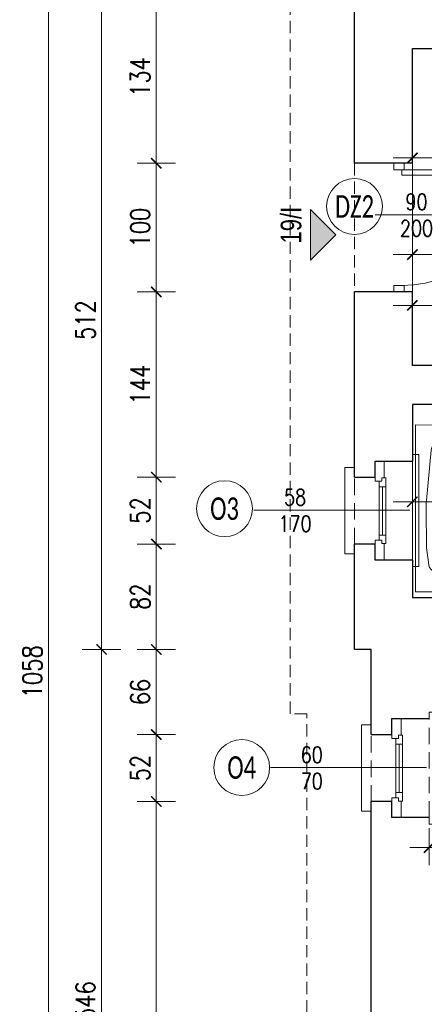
# Model space of a CAD drawing. Header units: millimetres. Extents: x 284606 to 569416, y -192995 to -95103.
# Tile 102 of 178: x 297319 to 297633, y -104639 to -103874. Entities that reach past the tile are written whole.
import ezdxf
from ezdxf.enums import TextEntityAlignment as Align

# ---------------------------------------------------------------- set-up
doc = ezdxf.new("R2010")
doc.units = ezdxf.units.MM
doc.linetypes.add('HIDDEN', pattern=[9.525, 6.35, -3.175])
doc.layers.get('0').update_dxf_attribs({"lineweight": 0})
for name, color, linetype, lineweight in [('!STR_Konstrukcja 0.20', 200, 'Continuous', 20), ('!STR_Konstrukcja 0.30', 64, 'Continuous', 30), ('!STR_Opisy 0.09', 8, 'Continuous', 9), ('!STR_Przerywana 0.09', 8, 'HIDDEN', 9), ('!STR_Stolarka drzwiowa', 30, 'Continuous', 15), ('!STR_Stolarka okienna', 72, 'Continuous', 15), ('!STR_Wymiarowanie', 254, 'Continuous', 9), ('EKO Opisy 0.09', 8, 'Continuous', 9)]:
    doc.layers.add(name, color=color, linetype=linetype, lineweight=lineweight)
doc.layers.add('!STR_Obrysy pomieszczeń', color=215, linetype='Continuous', lineweight=9, plot=False)
doc.layers.add('EKO Wyposażenie', color=7, linetype='Continuous', lineweight=5, true_color=0x919191)
doc.styles.add('AB_Arial', font='NirmalaS.ttf')
doc.styles.add('EKO 1-10', font='romans.shx', dxfattribs={"width": 0.8, "height": 15})
doc.styles.add('EKO 1-5', font='romans.shx', dxfattribs={"width": 0.8, "height": 10})
doc.styles.add('EKO CM 1-50', font='calibri.ttf', dxfattribs={"width": 0.8, "height": 12.5})
doc.dimstyles.new('EKO wymiar 1-10', dxfattribs={"dimtxt": 15, "dimasz": 8, "dimexe": 15, "dimexo": 15, "dimgap": 5, "dimtad": 1, "dimdec": 0, "dimtxsty": 'EKO 1-10', "dimblk": 'ARCHTICK', "dimcen": 10, "dimdle": 15, "dimclrd": 256, "dimclre": 256, "dimclrt": 256, "dimazin": 2, "dimtfac": 1, "dimtdec": 0, "dimtmove": 2, "dimatfit": 3, "dimldrblk": 'ARCHTICK', "dimfxl": 15, "dimfxlon": 1, "dimlwd": -1, "dimlwe": -1, "dimarcsym": 0})

# ---------------------------------------------------------------- blocks, each defined once
blk = doc.blocks.new('*U103')
for p, q in [((-2.1, 79.9), (-181.9, 70.3)), ((2.1, 0.1), (-2.1, 79.9)), ((-181.9, 70.3), (-177.6, -9.5)), ((-93, 63.6), (-84.3, 64)), ((-56.2, 65.3), (-84.3, 64)), ((-32.9, 64.4), (-46.3, 65.3)), ((-99.8, 62.8), (-153.9, 55)), ((-20.8, 38.9), (-21.6, 53.8)), ((-162.6, 44.4), (-161.9, 31.3)), ((-20.8, 38.9), (-20, 24)), ((-161.3, 18.3), (-161.9, 31.3)), ((-30.1, 12.3), (-43.4, 9.9)), ((-177.6, -9.5), (2.1, 0.1)), ((-96.9, 6.7), (-151.5, 8.7)), ((-89.9, 6.6), (-81.3, 7.2)), ((-53.2, 8.9), (-81.3, 7.2))]:
    blk.add_line(p, q)
blk.add_circle((-37.7, 39.1), 3.43)
for centre, radius, start, end in [((-51.1, 13.2), 52.3, 84.7852, 95.653), ((-32, 54.1), 10.3, 33.0348, 94.5485), ((-152.5, 44.9), 10.2, 98.2391, 183.0582), ((-91.3, 21.3), 42.4, 92.3418, 101.6861), ((-38.8, 51.6), 17.4, 6.9775, 27.6922), ((-37.4, 24.3), 17.4, 338.425, 359.139), ((-151.1, 18.9), 10.2, 183.0582, 267.8774), ((-30.4, 22.5), 10.3, 271.568, 333.0828), ((-92.7, 48.9), 42.4, 264.4303, 273.7747), ((-53.7, 61.2), 52.3, 270.4635, 281.3312)]:
    blk.add_arc(centre, radius, start, end)
blk = doc.blocks.new('*U326')
at = {"layer": '!STR_Opisy 0.09', "linetype": 'Continuous'}
blk.add_line((35.02, 43.44), (35.02, -20.79), dxfattribs=at)
at = {"layer": '!STR_Stolarka drzwiowa'}
for points in [[(0, 0), (0, 90), (4.38, 90), (4.38, 0)], [(-5, -6.2), (0, -6.2), (0, 1.8), (-5, 1.8)], [(90, -6.2), (95, -6.2), (95, 1.8), (90, 1.8)]]:
    blk.add_lwpolyline(points, close=True, dxfattribs=at)
blk.add_arc((0, 0), 90, 0, 90, dxfattribs=at)
at = {"layer": '!STR_Opisy 0.09', "linetype": 'Continuous', "style": 'EKO 1-10', "width": 0.8}
blk.add_attdef('SZER', text='', height=12.5, rotation=90, dxfattribs=at).set_placement((35.02, 11.32), align=Align.BOTTOM_CENTER)
at = {"layer": '!STR_Opisy 0.09', "ltscale": 0.7, "style": 'EKO 1-10', "width": 0.8}
blk.add_attdef('WYS', text='', height=12.5, rotation=90, dxfattribs=at).set_placement((45.54, 11.32), align=Align.MIDDLE_CENTER)
blk = doc.blocks.new('_ArchTick')
at = {"color": 0, "linetype": 'ByBlock', "const_width": 0.15}
blk.add_lwpolyline([(-0.5, -0.5), (0.5, 0.5)], dxfattribs=at)
blk = doc.blocks.new('*D697')
at = {"layer": '!STR_Wymiarowanie', "ltscale": 1.5, "transparency": 16777216}
for p, q in [((297623.89, -103966.62), (297623.89, -103996.62)), ((297755.89, -103996.62), (297755.89, -103966.62)), ((297608.89, -103981.62), (297770.89, -103981.62))]:
    blk.add_line(p, q, dxfattribs=at)
at = {"layer": 'Defpoints', "color": 0, "ltscale": 1.5, "transparency": 16777216}
for p in [(297623.89, -103896.69), (297755.89, -103981.62), (297755.89, -104013.69)]:
    blk.add_point(p, dxfattribs=at)
at = {"layer": '!STR_Wymiarowanie', "ltscale": 1.5, "transparency": 16777216, "xscale": 8, "yscale": 8, "zscale": 8, "rotation": 180}
blk.add_blockref('_ArchTick', (297623.89, -103981.62), dxfattribs=at)
at = {"layer": '!STR_Wymiarowanie', "ltscale": 1.5, "transparency": 16777216, "xscale": 8, "yscale": 8, "zscale": 8}
blk.add_blockref('_ArchTick', (297755.89, -103981.62), dxfattribs=at)
at = {"layer": '!STR_Wymiarowanie', "ltscale": 1.5, "transparency": 16777216, "insert": (297689.89, -103969.12), "char_height": 15, "attachment_point": 5, "style": 'EKO 1-10'}
blk.add_mtext('132', dxfattribs=at)
blk = doc.blocks.new('*D699')
at = {"layer": '!STR_Wymiarowanie', "ltscale": 1.5, "transparency": 16777216}
for p, q in [((297623.89, -104071.66), (297623.89, -104041.66)), ((298128.89, -104071.66), (298128.89, -104041.66)), ((297608.89, -104056.66), (298143.89, -104056.66))]:
    blk.add_line(p, q, dxfattribs=at)
at = {"layer": 'Defpoints', "color": 0, "ltscale": 1.5, "transparency": 16777216}
for p in [(298128.89, -104056.66), (297623.89, -104142.69), (298128.89, -104142.69)]:
    blk.add_point(p, dxfattribs=at)
at = {"layer": '!STR_Wymiarowanie', "ltscale": 1.5, "transparency": 16777216, "xscale": 8, "yscale": 8, "zscale": 8, "rotation": 180}
blk.add_blockref('_ArchTick', (297623.89, -104056.66), dxfattribs=at)
at = {"layer": '!STR_Wymiarowanie', "ltscale": 1.5, "transparency": 16777216, "xscale": 8, "yscale": 8, "zscale": 8}
blk.add_blockref('_ArchTick', (298128.89, -104056.66), dxfattribs=at)
at = {"layer": '!STR_Wymiarowanie', "ltscale": 1.5, "transparency": 16777216, "insert": (297876.39, -104044.16), "char_height": 15, "attachment_point": 5, "style": 'EKO 1-10'}
blk.add_mtext('505', dxfattribs=at)
blk = doc.blocks.new('*D701')
at = {"layer": '!STR_Wymiarowanie', "ltscale": 1.5, "transparency": 16777216}
for p, q in [((297623.89, -104111.08), (297623.89, -104081.08)), ((297786.89, -104111.08), (297786.89, -104081.08)), ((297801.89, -104096.08), (297608.89, -104096.08))]:
    blk.add_line(p, q, dxfattribs=at)
at = {"layer": 'Defpoints', "color": 0, "ltscale": 1.5, "transparency": 16777216}
for p in [(297623.89, -104096.08), (297623.89, -104142.69), (297786.89, -104142.69)]:
    blk.add_point(p, dxfattribs=at)
at = {"layer": '!STR_Wymiarowanie', "ltscale": 1.5, "transparency": 16777216, "xscale": 8, "yscale": 8, "zscale": 8, "rotation": 180}
blk.add_blockref('_ArchTick', (297623.89, -104096.08), dxfattribs=at)
at = {"layer": '!STR_Wymiarowanie', "ltscale": 1.5, "transparency": 16777216, "xscale": 8, "yscale": 8, "zscale": 8}
blk.add_blockref('_ArchTick', (297786.89, -104096.08), dxfattribs=at)
at = {"layer": '!STR_Wymiarowanie', "ltscale": 1.5, "transparency": 16777216, "insert": (297705.39, -104083.58), "char_height": 15, "attachment_point": 5, "style": 'EKO 1-10'}
blk.add_mtext('163', dxfattribs=at)
blk = doc.blocks.new('*D704')
at = {"layer": '!STR_Wymiarowanie', "ltscale": 1.5, "transparency": 16777216}
for p, q in [((297623.89, -104233.67), (297623.89, -104263.67)), ((297820.18, -104233.67), (297820.18, -104263.67)), ((297608.89, -104248.67), (297835.18, -104248.67))]:
    blk.add_line(p, q, dxfattribs=at)
at = {"layer": 'Defpoints', "color": 0, "ltscale": 1.5, "transparency": 16777216}
for p in [(297623.89, -104173), (297820.18, -104173), (297820.18, -104248.67)]:
    blk.add_point(p, dxfattribs=at)
at = {"layer": '!STR_Wymiarowanie', "ltscale": 1.5, "transparency": 16777216, "xscale": 8, "yscale": 8, "zscale": 8, "rotation": 180}
blk.add_blockref('_ArchTick', (297623.89, -104248.67), dxfattribs=at)
at = {"layer": '!STR_Wymiarowanie', "ltscale": 1.5, "transparency": 16777216, "xscale": 8, "yscale": 8, "zscale": 8}
blk.add_blockref('_ArchTick', (297820.18, -104248.67), dxfattribs=at)
at = {"layer": '!STR_Wymiarowanie', "ltscale": 1.5, "transparency": 16777216, "insert": (297722.04, -104236.17), "char_height": 15, "attachment_point": 5, "style": 'EKO 1-10'}
blk.add_mtext('196', dxfattribs=at)
blk = doc.blocks.new('*D706')
at = {"layer": '!STR_Wymiarowanie', "ltscale": 1.5, "transparency": 16777216}
for p, q in [((297636.89, -104531), (297636.89, -104502.2)), ((297981.89, -104530), (297981.89, -104502.2)), ((297621.89, -104517.2), (297996.89, -104517.2))]:
    blk.add_line(p, q, dxfattribs=at)
at = {"layer": 'Defpoints', "color": 0, "ltscale": 1.5, "transparency": 16777216}
for p in [(297981.89, -104517.2), (297636.89, -104546), (297981.89, -104545)]:
    blk.add_point(p, dxfattribs=at)
at = {"layer": '!STR_Wymiarowanie', "ltscale": 1.5, "transparency": 16777216, "xscale": 8, "yscale": 8, "zscale": 8, "rotation": 180}
blk.add_blockref('_ArchTick', (297636.89, -104517.2), dxfattribs=at)
at = {"layer": '!STR_Wymiarowanie', "ltscale": 1.5, "transparency": 16777216, "xscale": 8, "yscale": 8, "zscale": 8}
blk.add_blockref('_ArchTick', (297981.89, -104517.2), dxfattribs=at)
at = {"layer": '!STR_Wymiarowanie', "ltscale": 1.5, "transparency": 16777216, "insert": (297809.39, -104504.7), "char_height": 15, "attachment_point": 5, "style": 'EKO 1-10'}
blk.add_mtext('345', dxfattribs=at)
blk = doc.blocks.new('*D707')
at = {"layer": '!STR_Wymiarowanie', "ltscale": 1.5, "transparency": 16777216}
for p, q in [((297692.15, -104338), (297692.15, -104158)), ((297677.15, -104173), (297707.15, -104173)), ((297677.15, -104323), (297707.15, -104323))]:
    blk.add_line(p, q, dxfattribs=at)
at = {"layer": 'Defpoints', "color": 0, "ltscale": 1.5, "transparency": 16777216}
for p in [(297623.89, -104173), (297692.15, -104173), (297623.89, -104323)]:
    blk.add_point(p, dxfattribs=at)
at = {"layer": '!STR_Wymiarowanie', "ltscale": 1.5, "transparency": 16777216, "xscale": 8, "yscale": 8, "zscale": 8}
for p, rotation in [((297692.15, -104173), 90), ((297692.15, -104323), 270)]:
    blk.add_blockref('_ArchTick', p, dxfattribs=dict(at, rotation=rotation))
at = {"layer": '!STR_Wymiarowanie', "ltscale": 1.5, "transparency": 16777216, "insert": (297679.65, -104248), "char_height": 15, "attachment_point": 5, "rotation": 90, "style": 'EKO 1-10'}
blk.add_mtext('150', dxfattribs=at)
blk = doc.blocks.new('*U174')
at = {"layer": '!STR_Konstrukcja 0.20', "linetype": 'Continuous', "lineweight": 15}
for points in [[(8.12, 45.81), (0.62, 45.81), (0.62, 53.31), (67.62, 53.31), (67.62, 45.81), (60.12, 45.81)], [(-4.38, 0.81), (-9.38, 0.81), (-9.38, -4.19), (77.62, -4.19), (77.62, 0.81), (72.62, 0.81)]]:
    blk.add_lwpolyline(points, dxfattribs=at)
at = {"layer": '!STR_Konstrukcja 0.30', "ltscale": 2}
for points in [[(-4.38, 0.81), (-4.38, 29.68), (8.12, 29.68), (8.12, 45.81)], [(60.12, 45.81), (60.12, 29.68), (72.62, 29.68), (72.62, 0.81)]]:
    blk.add_lwpolyline(points, dxfattribs=at)
at = {"layer": '!STR_Przerywana 0.09', "ltscale": 2}
for points in [[(8.12, 45.81), (60.12, 45.81)], [(-4.38, 0.81), (72.62, 0.81)]]:
    blk.add_lwpolyline(points, dxfattribs=at)
at = {"layer": '!STR_Stolarka okienna', "ltscale": 0.3}
for points in [[(-4.38, 22.64), (-4.38, 29.68), (11.02, 29.68), (11.02, 24.55), (8.52, 24.55), (8.52, 22.64), (-4.38, 22.64)], [(59.55, 21.56), (59.55, 24.55), (57.05, 24.55), (57.05, 26.7), (11.02, 26.7), (11.02, 24.55), (8.52, 24.55), (8.52, 21.56), (59.55, 21.56)], [(15.12, 26.7), (15.12, 21.56)], [(52.62, 24.13), (15.12, 24.13)], [(52.62, 21.56), (52.62, 26.7)], [(72.62, 22.64), (72.62, 29.68), (57.05, 29.68), (57.05, 24.55), (59.55, 24.55), (59.55, 22.64), (72.62, 22.64)]]:
    blk.add_lwpolyline(points, dxfattribs=at)
blk = doc.blocks.new('*U351')
at = {"layer": '!STR_Opisy 0.09', "linetype": 'Continuous'}
blk.add_line((0, -153.49), (0, -32.16), dxfattribs=at)
at = {"layer": '!STR_Opisy 0.09', "linetype": 'Continuous', "style": 'EKO 1-5', "width": 0.8}
blk.add_attdef('HP=', (19.04, -6.76), '', height=12.5, rotation=180, dxfattribs=at)
blk.add_attdef('SZER', text='', height=12.5, rotation=270, dxfattribs=at).set_placement((0, -121.38), align=Align.BOTTOM_CENTER)
at = {"layer": '!STR_Opisy 0.09', "ltscale": 0.7, "style": 'EKO 1-5', "width": 0.8}
blk.add_attdef('WYS', text='', height=12.5, rotation=270, dxfattribs=at).set_placement((-10.53, -121.38), align=Align.MIDDLE_CENTER)
blk = doc.blocks.new('*D728')
at = {"layer": '!STR_Wymiarowanie', "ltscale": 1.5, "transparency": 16777216}
for p, q in [((297424.81, -103836.69), (297424.81, -104000.69)), ((297439.81, -103851.69), (297409.81, -103851.69)), ((297439.81, -103985.69), (297409.81, -103985.69))]:
    blk.add_line(p, q, dxfattribs=at)
at = {"layer": 'Defpoints', "color": 0, "ltscale": 1.5, "transparency": 16777216}
for p in [(297578.89, -103851.69), (297424.81, -103985.69), (297578.89, -103985.69)]:
    blk.add_point(p, dxfattribs=at)
at = {"layer": '!STR_Wymiarowanie', "ltscale": 1.5, "transparency": 16777216, "xscale": 8, "yscale": 8, "zscale": 8}
for p, rotation in [((297424.81, -103851.69), 90), ((297424.81, -103985.69), 270)]:
    blk.add_blockref('_ArchTick', p, dxfattribs=dict(at, rotation=rotation))
at = {"layer": '!STR_Wymiarowanie', "ltscale": 1.5, "transparency": 16777216, "insert": (297412.31, -103918.69), "char_height": 15, "attachment_point": 5, "rotation": 90, "style": 'EKO 1-10'}
blk.add_mtext('134', dxfattribs=at)
blk = doc.blocks.new('*D729')
at = {"layer": '!STR_Wymiarowanie', "ltscale": 1.5, "transparency": 16777216}
for p, q in [((297424.81, -103970.69), (297424.81, -104100.69)), ((297439.81, -103985.69), (297409.81, -103985.69)), ((297439.81, -104085.69), (297409.81, -104085.69))]:
    blk.add_line(p, q, dxfattribs=at)
at = {"layer": 'Defpoints', "color": 0, "ltscale": 1.5, "transparency": 16777216}
for p in [(297578.89, -103985.69), (297424.81, -104085.69), (297578.89, -104085.69)]:
    blk.add_point(p, dxfattribs=at)
at = {"layer": '!STR_Wymiarowanie', "ltscale": 1.5, "transparency": 16777216, "xscale": 8, "yscale": 8, "zscale": 8}
for p, rotation in [((297424.81, -103985.69), 90), ((297424.81, -104085.69), 270)]:
    blk.add_blockref('_ArchTick', p, dxfattribs=dict(at, rotation=rotation))
at = {"layer": '!STR_Wymiarowanie', "ltscale": 1.5, "transparency": 16777216, "insert": (297412.31, -104035.69), "char_height": 15, "attachment_point": 5, "rotation": 90, "style": 'EKO 1-10'}
blk.add_mtext('100', dxfattribs=at)
blk = doc.blocks.new('*D730')
at = {"layer": '!STR_Wymiarowanie', "ltscale": 1.5, "transparency": 16777216}
for p, q in [((297424.81, -104070.69), (297424.81, -104244.5)), ((297439.81, -104085.69), (297409.81, -104085.69)), ((297439.81, -104229.5), (297409.81, -104229.5))]:
    blk.add_line(p, q, dxfattribs=at)
at = {"layer": 'Defpoints', "color": 0, "ltscale": 1.5, "transparency": 16777216}
for p in [(297578.89, -104085.69), (297424.81, -104229.5), (297578.89, -104229.5)]:
    blk.add_point(p, dxfattribs=at)
at = {"layer": '!STR_Wymiarowanie', "ltscale": 1.5, "transparency": 16777216, "xscale": 8, "yscale": 8, "zscale": 8}
for p, rotation in [((297424.81, -104085.69), 90), ((297424.81, -104229.5), 270)]:
    blk.add_blockref('_ArchTick', p, dxfattribs=dict(at, rotation=rotation))
at = {"layer": '!STR_Wymiarowanie', "ltscale": 1.5, "transparency": 16777216, "insert": (297412.31, -104157.6), "char_height": 15, "attachment_point": 5, "rotation": 90, "style": 'EKO 1-10'}
blk.add_mtext('144', dxfattribs=at)
blk = doc.blocks.new('*D731')
at = {"layer": '!STR_Wymiarowanie', "ltscale": 1.5, "transparency": 16777216}
for p, q in [((297424.81, -104214.5), (297424.81, -104296.5)), ((297439.81, -104229.5), (297409.81, -104229.5)), ((297439.81, -104281.5), (297409.81, -104281.5))]:
    blk.add_line(p, q, dxfattribs=at)
at = {"layer": 'Defpoints', "color": 0, "ltscale": 1.5, "transparency": 16777216}
for p in [(297578.89, -104229.5), (297424.81, -104281.5), (297578.89, -104281.5)]:
    blk.add_point(p, dxfattribs=at)
at = {"layer": '!STR_Wymiarowanie', "ltscale": 1.5, "transparency": 16777216, "xscale": 8, "yscale": 8, "zscale": 8}
for p, rotation in [((297424.81, -104229.5), 90), ((297424.81, -104281.5), 270)]:
    blk.add_blockref('_ArchTick', p, dxfattribs=dict(at, rotation=rotation))
at = {"layer": '!STR_Wymiarowanie', "ltscale": 1.5, "transparency": 16777216, "insert": (297412.31, -104255.5), "char_height": 15, "attachment_point": 5, "rotation": 90, "style": 'EKO 1-10'}
blk.add_mtext('52', dxfattribs=at)
blk = doc.blocks.new('*D732')
at = {"layer": '!STR_Wymiarowanie', "ltscale": 1.5, "transparency": 16777216}
for p, q in [((297424.81, -104266.5), (297424.81, -104378.34)), ((297439.81, -104281.5), (297409.81, -104281.5)), ((297439.81, -104363.34), (297409.81, -104363.34))]:
    blk.add_line(p, q, dxfattribs=at)
at = {"layer": 'Defpoints', "color": 0, "ltscale": 1.5, "transparency": 16777216}
for p in [(297578.89, -104281.5), (297424.81, -104363.34), (297578.89, -104363.34)]:
    blk.add_point(p, dxfattribs=at)
at = {"layer": '!STR_Wymiarowanie', "ltscale": 1.5, "transparency": 16777216, "xscale": 8, "yscale": 8, "zscale": 8}
for p, rotation in [((297424.81, -104281.5), 90), ((297424.81, -104363.34), 270)]:
    blk.add_blockref('_ArchTick', p, dxfattribs=dict(at, rotation=rotation))
at = {"layer": '!STR_Wymiarowanie', "ltscale": 1.5, "transparency": 16777216, "insert": (297412.31, -104322.42), "char_height": 15, "attachment_point": 5, "rotation": 90, "style": 'EKO 1-10'}
blk.add_mtext('82', dxfattribs=at)
blk = doc.blocks.new('*D733')
at = {"layer": '!STR_Wymiarowanie', "ltscale": 1.5, "transparency": 16777216}
for p, q in [((297424.81, -104348.34), (297424.81, -104444.5)), ((297439.81, -104363.34), (297409.81, -104363.34)), ((297439.81, -104429.5), (297409.81, -104429.5))]:
    blk.add_line(p, q, dxfattribs=at)
at = {"layer": 'Defpoints', "color": 0, "ltscale": 1.5, "transparency": 16777216}
for p in [(297578.89, -104363.34), (297424.81, -104429.5), (297599.96, -104429.5)]:
    blk.add_point(p, dxfattribs=at)
at = {"layer": '!STR_Wymiarowanie', "ltscale": 1.5, "transparency": 16777216, "xscale": 8, "yscale": 8, "zscale": 8}
for p, rotation in [((297424.81, -104363.34), 90), ((297424.81, -104429.5), 270)]:
    blk.add_blockref('_ArchTick', p, dxfattribs=dict(at, rotation=rotation))
at = {"layer": '!STR_Wymiarowanie', "ltscale": 1.5, "transparency": 16777216, "insert": (297412.31, -104396.42), "char_height": 15, "attachment_point": 5, "rotation": 90, "style": 'EKO 1-10'}
blk.add_mtext('66', dxfattribs=at)
blk = doc.blocks.new('*D734')
at = {"layer": '!STR_Wymiarowanie', "ltscale": 1.5, "transparency": 16777216}
for p, q in [((297424.81, -104414.5), (297424.81, -104496.5)), ((297439.81, -104429.5), (297409.81, -104429.5)), ((297439.81, -104481.5), (297409.81, -104481.5))]:
    blk.add_line(p, q, dxfattribs=at)
at = {"layer": 'Defpoints', "color": 0, "ltscale": 1.5, "transparency": 16777216}
for p in [(297599.96, -104429.5), (297424.81, -104481.5), (297599.96, -104481.5)]:
    blk.add_point(p, dxfattribs=at)
at = {"layer": '!STR_Wymiarowanie', "ltscale": 1.5, "transparency": 16777216, "xscale": 8, "yscale": 8, "zscale": 8}
for p, rotation in [((297424.81, -104429.5), 90), ((297424.81, -104481.5), 270)]:
    blk.add_blockref('_ArchTick', p, dxfattribs=dict(at, rotation=rotation))
at = {"layer": '!STR_Wymiarowanie', "ltscale": 1.5, "transparency": 16777216, "insert": (297412.31, -104455.5), "char_height": 15, "attachment_point": 5, "rotation": 90, "style": 'EKO 1-10'}
blk.add_mtext('52', dxfattribs=at)
blk = doc.blocks.new('*D735')
at = {"layer": '!STR_Wymiarowanie', "ltscale": 1.5, "transparency": 16777216}
for p, q in [((297424.81, -104466.5), (297424.81, -104924.69)), ((297439.81, -104481.5), (297409.81, -104481.5)), ((297439.81, -104909.69), (297409.81, -104909.69))]:
    blk.add_line(p, q, dxfattribs=at)
at = {"layer": 'Defpoints', "color": 0, "ltscale": 1.5, "transparency": 16777216}
for p in [(297599.96, -104481.5), (297424.81, -104909.69), (297591.89, -104909.69)]:
    blk.add_point(p, dxfattribs=at)
at = {"layer": '!STR_Wymiarowanie', "ltscale": 1.5, "transparency": 16777216, "xscale": 8, "yscale": 8, "zscale": 8}
for p, rotation in [((297424.81, -104481.5), 90), ((297424.81, -104909.69), 270)]:
    blk.add_blockref('_ArchTick', p, dxfattribs=dict(at, rotation=rotation))
at = {"layer": '!STR_Wymiarowanie', "ltscale": 1.5, "transparency": 16777216, "insert": (297412.31, -104695.59), "char_height": 15, "attachment_point": 5, "rotation": 90, "style": 'EKO 1-10'}
blk.add_mtext('428', dxfattribs=at)
blk = doc.blocks.new('*D736')
at = {"layer": '!STR_Wymiarowanie', "ltscale": 1.5, "transparency": 16777216}
for p, q in [((297382.23, -104378.34), (297382.23, -103836.69)), ((297397.23, -103851.69), (297367.23, -103851.69)), ((297397.23, -104363.34), (297367.23, -104363.34))]:
    blk.add_line(p, q, dxfattribs=at)
at = {"layer": 'Defpoints', "color": 0, "ltscale": 1.5, "transparency": 16777216}
for p in [(297382.23, -103851.69), (297578.89, -103851.69), (297578.89, -104363.34)]:
    blk.add_point(p, dxfattribs=at)
at = {"layer": '!STR_Wymiarowanie', "ltscale": 1.5, "transparency": 16777216, "xscale": 8, "yscale": 8, "zscale": 8}
for p, rotation in [((297382.23, -103851.69), 90), ((297382.23, -104363.34), 270)]:
    blk.add_blockref('_ArchTick', p, dxfattribs=dict(at, rotation=rotation))
at = {"layer": '!STR_Wymiarowanie', "ltscale": 1.5, "transparency": 16777216, "insert": (297369.73, -104107.52), "char_height": 15, "attachment_point": 5, "rotation": 90, "style": 'EKO 1-10'}
blk.add_mtext('512', dxfattribs=at)
blk = doc.blocks.new('*D737')
at = {"layer": '!STR_Wymiarowanie', "ltscale": 1.5, "transparency": 16777216}
for p, q in [((297382.23, -104348.34), (297382.23, -104924.69)), ((297397.23, -104363.34), (297367.23, -104363.34)), ((297397.23, -104909.69), (297367.23, -104909.69))]:
    blk.add_line(p, q, dxfattribs=at)
at = {"layer": 'Defpoints', "color": 0, "ltscale": 1.5, "transparency": 16777216}
for p in [(297591.89, -104363.34), (297382.23, -104909.69), (297591.89, -104909.69)]:
    blk.add_point(p, dxfattribs=at)
at = {"layer": '!STR_Wymiarowanie', "ltscale": 1.5, "transparency": 16777216, "xscale": 8, "yscale": 8, "zscale": 8}
for p, rotation in [((297382.23, -104363.34), 90), ((297382.23, -104909.69), 270)]:
    blk.add_blockref('_ArchTick', p, dxfattribs=dict(at, rotation=rotation))
at = {"layer": '!STR_Wymiarowanie', "ltscale": 1.5, "transparency": 16777216, "insert": (297369.73, -104636.52), "char_height": 15, "attachment_point": 5, "rotation": 90, "style": 'EKO 1-10'}
blk.add_mtext('546', dxfattribs=at)
blk = doc.blocks.new('*D738')
at = {"layer": '!STR_Wymiarowanie', "ltscale": 1.5, "transparency": 16777216}
for p, q in [((297340.92, -104924.69), (297340.92, -103836.69)), ((297355.92, -103851.69), (297325.92, -103851.69)), ((297355.92, -104909.69), (297325.92, -104909.69))]:
    blk.add_line(p, q, dxfattribs=at)
at = {"layer": 'Defpoints', "color": 0, "ltscale": 1.5, "transparency": 16777216}
for p in [(297340.92, -103851.69), (297578.89, -103851.69), (297591.89, -104909.69)]:
    blk.add_point(p, dxfattribs=at)
at = {"layer": '!STR_Wymiarowanie', "ltscale": 1.5, "transparency": 16777216, "xscale": 8, "yscale": 8, "zscale": 8}
for p, rotation in [((297340.92, -103851.69), 90), ((297340.92, -104909.69), 270)]:
    blk.add_blockref('_ArchTick', p, dxfattribs=dict(at, rotation=rotation))
at = {"layer": '!STR_Wymiarowanie', "ltscale": 1.5, "transparency": 16777216, "insert": (297328.42, -104380.69), "char_height": 15, "attachment_point": 5, "rotation": 90, "style": 'EKO 1-10'}
blk.add_mtext('1058', dxfattribs=at)
blk = doc.blocks.new('KÓLKO')
at = {"layer": '!STR_Opisy 0.09'}
blk.add_circle((0, -15.51), 15.51, dxfattribs=at)
at = {"layer": '!STR_Opisy 0.09', "style": 'EKO 1-10', "width": 0.8}
blk.add_attdef('NR', text='', height=15, dxfattribs=at).set_placement((0, -15.51), align=Align.MIDDLE_CENTER)
blk = doc.blocks.new('NR MIESZ')
h = blk.add_hatch(color=256)
h.dxf.hatch_style = 1
h.paths.add_polyline_path([(-24.54, -24.54), (0, 0), (24.54, -24.54)])
blk.add_lwpolyline([(-24.54, -24.54), (0, 0), (24.54, -24.54), (-24.54, -24.54)])
at = {"ltscale": 1.5, "style": 'AB_Arial', "width": 0.8}
for p in [(-33.22, -50.58), (-33.22, -83)]:
    blk.add_attdef('NR_POM.', p, '', height=20, rotation=0, dxfattribs=at)

msp = doc.modelspace()

# ---------------------------------------------------------------- linework, layer by layer
at = {"layer": '!STR_Konstrukcja 0.30', "ltscale": 1.5}
for points in [[(297578.89, -103985.69), (297578.89, -103851.69)], [(297623.89, -103985.69), (297623.89, -103896.69), (298128.89, -103896.69), (298128.89, -104142.69), (298088.89, -104142.69)], [(297623.89, -103985.69), (297578.89, -103985.69)], [(297623.89, -104085.69), (297578.89, -104085.69)], [(297578.89, -104229.5), (297578.89, -104085.69)], [(297988.89, -104142.69), (297623.89, -104142.69), (297623.89, -104085.69)], [(297820.18, -104173), (297623.89, -104173), (297623.89, -104217)], [(297591.89, -104429.5), (297591.89, -104363.34), (297578.89, -104363.34), (297578.89, -104281.5)], [(297623.89, -104294), (297623.89, -104323), (297805.89, -104323), (297806.06, -104321.42)], [(297750.36, -104909.69), (297591.89, -104909.69), (297591.89, -104481.5)]]:
    msp.add_lwpolyline(points, dxfattribs=at)
at = {"layer": '!STR_Obrysy pomieszczeń', "ltscale": 0.3}
for points in [[(297623.89, -103896.69), (297755.89, -103896.58), (297755.89, -104013.69), (297954.89, -104013.69), (297954.89, -103896.69), (298128.89, -103896.69), (298128.89, -104142.69), (297623.89, -104142.69)], [(297623.89, -104173), (297820.18, -104173), (297818.55, -104241.87), (297805.88, -104323), (297623.89, -104323)]]:
    msp.add_lwpolyline(points, close=True, dxfattribs=at)
at = {"layer": '!STR_Przerywana 0.09', "ltscale": 1.5}
for p, q in [((297578.89, -103985.69), (297578.89, -104085.69)), ((297623.89, -103985.69), (297623.89, -104085.69))]:
    msp.add_line(p, q, dxfattribs=at)
msp.add_lwpolyline([(297528.89, -103801.69), (298053.45, -103801.69), (298053.45, -103704.69), (299055.89, -103704.69), (299055.89, -103717.7), (299534.23, -103717.78), (299534.23, -104959.69), (299109.03, -104959.69), (299109.03, -104978.69), (298431.9, -104978.69), (298431.9, -104965.69), (297966.64, -104965.69), (297966.64, -104959.69), (297541.89, -104959.69), (297541.89, -104413.34), (297528.89, -104413.34)], close=True, dxfattribs=at)

# ---------------------------------------------------------------- block references
at = {"layer": '!STR_Konstrukcja 0.30', "ltscale": 1.5, "rotation": 89.99999999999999}
for p in [(297624.7, -104289.62), (297637.7, -104489.62)]:
    msp.add_blockref('*U174', p, dxfattribs=at)
at = {"layer": '!STR_Konstrukcja 0.30', "ltscale": 1.5}
ref = msp.add_blockref('*U351', (297654.04, -104255.17), dxfattribs=dict(at, xscale=-1, rotation=270))
ref.add_attrib('SZER', '58', dxfattribs={"layer": '!STR_Opisy 0.09', "linetype": 'Continuous', "height": 12.5, "rotation": 360, "style": 'EKO 1-5', "width": 0.8}).set_placement((297532.66, -104255.17), align=Align.BOTTOM_CENTER)
ref.add_attrib('WYS', '170', dxfattribs={"layer": '!STR_Opisy 0.09', "ltscale": 0.7, "height": 12.5, "rotation": 360, "style": 'EKO 1-5', "width": 0.8}).set_placement((297532.66, -104265.7), align=Align.MIDDLE_CENTER)
ref = msp.add_blockref('*U351', (297667.04, -104455.17), dxfattribs=dict(at, xscale=-1, rotation=270))
ref.add_attrib('SZER', '60', dxfattribs={"layer": '!STR_Opisy 0.09', "linetype": 'Continuous', "height": 12.5, "rotation": 360, "style": 'EKO 1-5', "width": 0.8}).set_placement((297545.66, -104455.17), align=Align.BOTTOM_CENTER)
ref.add_attrib('WYS', '70', dxfattribs={"layer": '!STR_Opisy 0.09', "ltscale": 0.7, "height": 12.5, "rotation": 360, "style": 'EKO 1-5', "width": 0.8}).set_placement((297545.66, -104465.7), align=Align.MIDDLE_CENTER)
ref.add_attrib('HP=', 'hp=141', (297660.28, -104436.12), dxfattribs={"layer": '!STR_Opisy 0.09', "linetype": 'Continuous', "height": 12.5, "rotation": 90, "style": 'EKO 1-5', "width": 0.8})
at = {"layer": '!STR_Opisy 0.09'}
ref = msp.add_blockref('NR MIESZ', (297564.39, -104041.37), dxfattribs=dict(at, xscale=-0.8, yscale=0.8, zscale=0.8, rotation=270))
ref.add_attrib('NR_POM.', '19/I', (297537.53, -104048.05), dxfattribs={"layer": '0', "ltscale": 1.5, "height": 16, "rotation": 90, "style": 'AB_Arial', "width": 0.8})
at = {"layer": '!STR_Stolarka drzwiowa', "ltscale": 0.3, "rotation": 270}
msp.add_blockref('*U326', (297615.76, -103990.69), dxfattribs=at).add_auto_attribs({'WYS': '200', 'SZER': '90'})
at = {"layer": 'EKO Opisy 0.09'}
ref = msp.add_blockref('KÓLKO', (297578.89, -103997.54), dxfattribs=dict(at, xscale=1.4, yscale=1.4, zscale=1.4))
ref.add_attrib('NR', 'DZ2', dxfattribs={"height": 17.5, "style": 'EKO CM 1-50', "width": 0.7}).set_placement((297578.89, -104019.25), align=Align.MIDDLE_CENTER)
ref = msp.add_blockref('KÓLKO', (297477.84, -104232.29), dxfattribs=dict(at, xscale=1.4, yscale=1.4, zscale=1.4))
ref.add_attrib('NR', 'O3', dxfattribs={"height": 17.5, "style": 'EKO CM 1-50', "width": 0.7}).set_placement((297477.84, -104254), align=Align.MIDDLE_CENTER)
ref = msp.add_blockref('KÓLKO', (297491.2, -104433.39), dxfattribs=dict(at, xscale=1.4, yscale=1.4, zscale=1.4))
ref.add_attrib('NR', 'O4', dxfattribs={"height": 17.5, "style": 'EKO CM 1-50', "width": 0.7}).set_placement((297491.2, -104455.1), align=Align.MIDDLE_CENTER)
at = {"layer": 'EKO Wyposażenie', "xscale": -0.7200000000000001, "yscale": 0.7200000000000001, "zscale": 0.7200000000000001, "rotation": 93.05822903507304}
msp.add_blockref('*U103', (297683.89, -104317.1), dxfattribs=at)

# ---------------------------------------------------------------- dimensions: what is measured, and where the dimension line sits
at = {"layer": '!STR_Wymiarowanie', "ltscale": 1.5}
for base, p1, p2, picture, middle in [((297340.92, -103851.69), (297591.89, -104909.69), (297578.89, -103851.69), '*D738', (297328.42, -104380.69)), ((297382.23, -103851.69), (297578.89, -104363.34), (297578.89, -103851.69), '*D736', (297369.73, -104107.52)), ((297424.81, -103985.69), (297578.89, -103851.69), (297578.89, -103985.69), '*D728', (297412.31, -103918.69)), ((297424.81, -104085.69), (297578.89, -103985.69), (297578.89, -104085.69), '*D729', (297412.31, -104035.69)), ((297424.81, -104229.5), (297578.89, -104085.69), (297578.89, -104229.5), '*D730', (297412.31, -104157.6)), ((297692.15, -104173), (297623.89, -104323), (297623.89, -104173), '*D707', (297679.65, -104248)), ((297424.81, -104281.5), (297578.89, -104229.5), (297578.89, -104281.5), '*D731', (297412.31, -104255.5)), ((297424.81, -104363.34), (297578.89, -104281.5), (297578.89, -104363.34), '*D732', (297412.31, -104322.42)), ((297382.23, -104909.69), (297591.89, -104363.34), (297591.89, -104909.69), '*D737', (297369.73, -104636.52)), ((297424.81, -104429.5), (297578.89, -104363.34), (297599.96, -104429.5), '*D733', (297412.31, -104396.42)), ((297424.81, -104481.5), (297599.96, -104429.5), (297599.96, -104481.5), '*D734', (297412.31, -104455.5)), ((297424.81, -104909.69), (297599.96, -104481.5), (297591.89, -104909.69), '*D735', (297412.31, -104695.59))]:
    dim = msp.add_linear_dim(base=base, p1=p1, p2=p2, angle=90, dimstyle='EKO wymiar 1-10', dxfattribs=at)
    dim.commit()
    dim.dimension.update_dxf_attribs({"geometry": picture, "text_midpoint": middle})
for base, p1, p2, picture, middle in [((297755.89, -103981.62), (297623.89, -103896.69), (297755.89, -104013.69), '*D697', (297689.89, -103969.12)), ((298128.89, -104056.66), (297623.89, -104142.69), (298128.89, -104142.69), '*D699', (297876.39, -104044.16)), ((297623.89, -104096.08), (297786.89, -104142.69), (297623.89, -104142.69), '*D701', (297705.39, -104083.58)), ((297820.18, -104248.67), (297623.89, -104173), (297820.18, -104173), '*D704', (297722.04, -104236.17)), ((297981.89, -104517.2), (297636.89, -104546), (297981.89, -104545), '*D706', (297809.39, -104504.7))]:
    dim = msp.add_linear_dim(base=base, p1=p1, p2=p2, dimstyle='EKO wymiar 1-10', dxfattribs=at)
    dim.commit()
    dim.dimension.update_dxf_attribs({"geometry": picture, "text_midpoint": middle})

doc.saveas('drawing.dxf')
